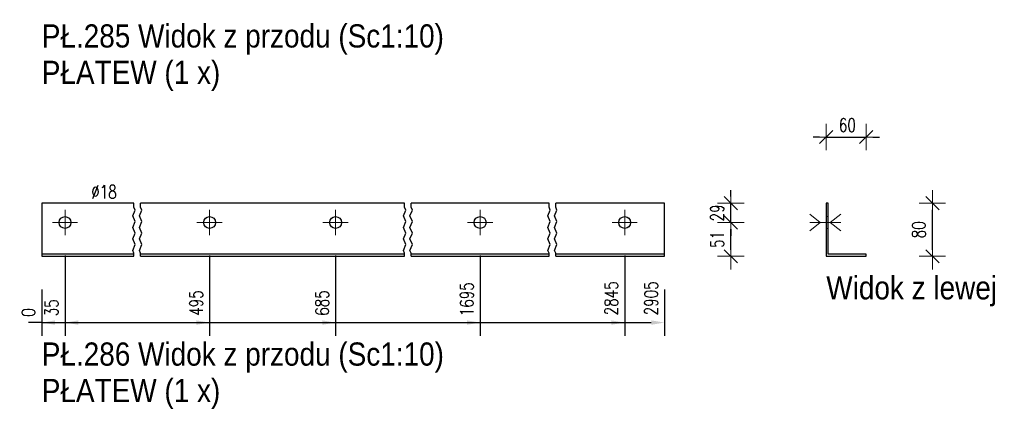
# Model space of a CAD drawing. Header units: millimetres. Extents: x -134 to 978, y 9358 to 10027.
# Tile 38 of 44: x 451 to 599, y 9795 to 9853. Entities that reach past the tile are written whole.
import ezdxf

# ---------------------------------------------------------------- set-up
doc = ezdxf.new("R2010")
doc.units = ezdxf.units.MM
doc.header["$LTSCALE"] = 10
doc.linetypes.add('HIDDEN', pattern=[0.375, 0.25, -0.125])
doc.linetypes.add('MITTE', pattern=[2, 1.25, -0.25, 0.25, -0.25])
doc.layers.get('Defpoints').update_dxf_attribs({"color": 1})
for name, color, linetype, lineweight in [('PS_Bolt', 4, 'Continuous', 13), ('PS_DIM', 4, 'Continuous', 13), ('PS_Hidden', 2, 'HIDDEN', 9), ('PS_Mid', 5, 'MITTE', 15), ('PS_Shape', 161, 'Continuous', 30), ('PS_SOLID', 7, 'Continuous', 30), ('PS_TEXT', 3, 'Continuous', 18)]:
    doc.layers.add(name, color=color, linetype=linetype, lineweight=lineweight)
doc.styles.add('gil', font='txt', dxfattribs={"width": 0.9})
doc.styles.add('simplex', font='simplex.shx', dxfattribs={"width": 0.75})
doc.dimstyles.new('1_10_GŁ_DS1-LS10', dxfattribs={"dimtxt": 2, "dimasz": 2, "dimexe": 2, "dimexo": 5, "dimgap": 1, "dimtad": 1, "dimjust": 4, "dimdec": 0, "dimlfac": 10, "dimtxsty": 'simplex', "dimblk1": 'NONE', "dimsah": 1, "dimcen": 2, "dimclrd": 256, "dimclre": 256, "dimclrt": 3, "dimadec": 1, "dimazin": 0, "dimtfac": 1, "dimtdec": 0, "dimtmove": 2, "dimatfit": 3, "dimfxl": 1, "dimarcsym": 0})
doc.dimstyles.new('1_10_PRZ_DS1-LS10', dxfattribs={"dimtxt": 2, "dimasz": 1, "dimexe": 2, "dimexo": 5, "dimgap": 1, "dimtad": 1, "dimdec": 0, "dimlfac": 10, "dimtxsty": 'simplex', "dimblk": 'dimznak', "dimcen": 2, "dimse1": 1, "dimse2": 1, "dimclrt": 3, "dimadec": 1, "dimazin": 0, "dimtfac": 1, "dimtdec": 0, "dimtix": 1, "dimtmove": 2, "dimatfit": 3, "dimldrblk": 'dim-grot', "dimfxl": 1, "dimarcsym": 0})

# ---------------------------------------------------------------- blocks, each defined once
blk = doc.blocks.new('*D311')
at = {"layer": 'Defpoints', "color": 0, "transparency": 16777216}
for p in [(454.3, 9817.44), (454.3, 9817.44), (454.3, 9807.44)]:
    blk.add_point(p, dxfattribs=at)
at = {"layer": 'PS_DIM', "lineweight": -2, "transparency": 16777216}
for p, q in [((454.3, 9812.44), (454.3, 9805.44)), ((454.3, 9812.44), (454.3, 9805.44)), ((454.3, 9807.44), (452.3, 9807.44)), ((454.3, 9807.44), (454.3, 9807.44)), ((456.3, 9807.44), (458.3, 9807.44))]:
    blk.add_line(p, q, dxfattribs=at)
at = {"layer": 'PS_DIM', "transparency": 16777216}
blk.add_solid([(456.3, 9807.77), (456.3, 9807.11), (454.3, 9807.44)], dxfattribs=at)
at = {"layer": 'PS_DIM', "color": 3, "transparency": 16777216, "insert": (452.28, 9808.96), "char_height": 2, "attachment_point": 5, "rotation": 90, "style": 'simplex'}
blk.add_mtext('0', dxfattribs=at)
blk = doc.blocks.new('_None')
blk = doc.blocks.new('*D312')
at = {"layer": 'Defpoints', "color": 0, "transparency": 16777216}
for p in [(457.8, 9822.54), (454.3, 9817.44), (457.8, 9807.44)]:
    blk.add_point(p, dxfattribs=at)
at = {"layer": 'PS_DIM', "lineweight": -2, "transparency": 16777216}
for p, q in [((457.8, 9817.54), (457.8, 9805.44)), ((454.3, 9812.44), (454.3, 9805.44)), ((454.3, 9807.44), (452.3, 9807.44)), ((454.3, 9807.44), (457.8, 9807.44)), ((459.8, 9807.44), (461.8, 9807.44))]:
    blk.add_line(p, q, dxfattribs=at)
at = {"layer": 'PS_DIM', "transparency": 16777216}
blk.add_solid([(459.8, 9807.77), (459.8, 9807.11), (457.8, 9807.44)], dxfattribs=at)
at = {"layer": 'PS_DIM', "color": 3, "transparency": 16777216, "insert": (455.78, 9809.67), "char_height": 2, "attachment_point": 5, "rotation": 90, "style": 'simplex'}
blk.add_mtext('35', dxfattribs=at)
blk = doc.blocks.new('*D313')
at = {"layer": 'Defpoints', "color": 0, "transparency": 16777216}
for p in [(479.6, 9822.54), (454.3, 9817.44), (479.6, 9807.44)]:
    blk.add_point(p, dxfattribs=at)
at = {"layer": 'PS_DIM', "lineweight": -2, "transparency": 16777216}
for p, q in [((479.6, 9817.54), (479.6, 9805.44)), ((454.3, 9812.44), (454.3, 9805.44)), ((454.3, 9807.44), (477.6, 9807.44))]:
    blk.add_line(p, q, dxfattribs=at)
at = {"layer": 'PS_DIM', "transparency": 16777216}
blk.add_solid([(477.6, 9807.77), (477.6, 9807.11), (479.6, 9807.44)], dxfattribs=at)
at = {"layer": 'PS_DIM', "color": 3, "transparency": 16777216, "insert": (477.58, 9810.39), "char_height": 2, "attachment_point": 5, "rotation": 90, "style": 'simplex'}
blk.add_mtext('495', dxfattribs=at)
blk = doc.blocks.new('*D314')
at = {"layer": 'Defpoints', "color": 0, "transparency": 16777216}
for p in [(498.6, 9822.54), (454.3, 9817.44), (498.6, 9807.44)]:
    blk.add_point(p, dxfattribs=at)
at = {"layer": 'PS_DIM', "lineweight": -2, "transparency": 16777216}
for p, q in [((498.6, 9817.54), (498.6, 9805.44)), ((454.3, 9812.44), (454.3, 9805.44)), ((454.3, 9807.44), (496.6, 9807.44))]:
    blk.add_line(p, q, dxfattribs=at)
at = {"layer": 'PS_DIM', "transparency": 16777216}
blk.add_solid([(496.6, 9807.77), (496.6, 9807.11), (498.6, 9807.44)], dxfattribs=at)
at = {"layer": 'PS_DIM', "color": 3, "transparency": 16777216, "insert": (496.58, 9810.39), "char_height": 2, "attachment_point": 5, "rotation": 90, "style": 'simplex'}
blk.add_mtext('685', dxfattribs=at)
blk = doc.blocks.new('*D315')
at = {"layer": 'Defpoints', "color": 0, "transparency": 16777216}
for p in [(520.4, 9822.54), (454.3, 9817.44), (520.4, 9807.44)]:
    blk.add_point(p, dxfattribs=at)
at = {"layer": 'PS_DIM', "lineweight": -2, "transparency": 16777216}
for p, q in [((520.4, 9817.54), (520.4, 9805.44)), ((454.3, 9812.44), (454.3, 9805.44)), ((454.3, 9807.44), (518.4, 9807.44))]:
    blk.add_line(p, q, dxfattribs=at)
at = {"layer": 'PS_DIM', "transparency": 16777216}
blk.add_solid([(518.4, 9807.77), (518.4, 9807.11), (520.4, 9807.44)], dxfattribs=at)
at = {"layer": 'PS_DIM', "color": 3, "transparency": 16777216, "insert": (518.38, 9810.96), "char_height": 2, "attachment_point": 5, "rotation": 90, "style": 'simplex'}
blk.add_mtext('1695', dxfattribs=at)
blk = doc.blocks.new('*D316')
at = {"layer": 'Defpoints', "color": 0, "transparency": 16777216}
for p in [(542.2, 9822.54), (454.3, 9817.44), (542.2, 9807.44)]:
    blk.add_point(p, dxfattribs=at)
at = {"layer": 'PS_DIM', "lineweight": -2, "transparency": 16777216}
for p, q in [((542.2, 9817.54), (542.2, 9805.44)), ((454.3, 9812.44), (454.3, 9805.44)), ((454.3, 9807.44), (540.2, 9807.44))]:
    blk.add_line(p, q, dxfattribs=at)
at = {"layer": 'PS_DIM', "transparency": 16777216}
blk.add_solid([(540.2, 9807.77), (540.2, 9807.11), (542.2, 9807.44)], dxfattribs=at)
at = {"layer": 'PS_DIM', "color": 3, "transparency": 16777216, "insert": (540.18, 9811.1), "char_height": 2, "attachment_point": 5, "rotation": 90, "style": 'simplex'}
blk.add_mtext('2845', dxfattribs=at)
blk = doc.blocks.new('*D317')
at = {"layer": 'Defpoints', "color": 0, "transparency": 16777216}
for p in [(454.3, 9817.44), (548.2, 9817.44), (548.2, 9807.44)]:
    blk.add_point(p, dxfattribs=at)
at = {"layer": 'PS_DIM', "lineweight": -2, "transparency": 16777216}
for p, q in [((454.3, 9812.44), (454.3, 9805.44)), ((548.2, 9812.44), (548.2, 9805.44)), ((454.3, 9807.44), (546.2, 9807.44))]:
    blk.add_line(p, q, dxfattribs=at)
at = {"layer": 'PS_DIM', "transparency": 16777216}
blk.add_solid([(546.2, 9807.77), (546.2, 9807.11), (548.2, 9807.44)], dxfattribs=at)
at = {"layer": 'PS_DIM', "color": 3, "transparency": 16777216, "insert": (546.18, 9811.1), "char_height": 2, "attachment_point": 5, "rotation": 90, "style": 'simplex'}
blk.add_mtext('2905', dxfattribs=at)
blk = doc.blocks.new('dimznak')
at = {"color": 0}
for points in [[(0, 2), (0, -2)], [(-2, 0), (2, 0)]]:
    blk.add_lwpolyline(points, dxfattribs=at)
at = {"color": 2}
blk.add_lwpolyline([(1, 1), (-1, -1)], dxfattribs=at)
blk = doc.blocks.new('*D318')
at = {"layer": 'Defpoints', "color": 0, "transparency": 16777216}
for p in [(542.2, 9822.54), (558.2, 9822.54), (542.2, 9817.44)]:
    blk.add_point(p, dxfattribs=at)
at = {"layer": 'PS_DIM', "color": 0, "lineweight": -2, "transparency": 16777216}
blk.add_line((558.2, 9818.44), (558.2, 9821.54), dxfattribs=at)
for p, rotation in [((558.2, 9822.54), 90), ((558.2, 9817.44), 270)]:
    blk.add_blockref('dimznak', p, dxfattribs=dict(at, rotation=rotation))
at = {"layer": 'PS_DIM', "color": 3, "transparency": 16777216, "insert": (556.16, 9819.99), "char_height": 2, "attachment_point": 5, "rotation": 90, "style": 'simplex'}
blk.add_mtext('51', dxfattribs=at)
blk = doc.blocks.new('dim-grot')
blk.add_hatch(color=256).paths.add_polyline_path([(0, 0), (-2, 0.5), (-2, -0.5)])
blk.add_lwpolyline([(0, 0), (-2, 0.5), (-2, -0.5), (0, 0)])
blk = doc.blocks.new('*D319')
at = {"layer": 'Defpoints', "color": 0, "transparency": 16777216}
for p in [(542.2, 9825.44), (558.2, 9825.44), (542.2, 9822.54)]:
    blk.add_point(p, dxfattribs=at)
at = {"layer": 'PS_DIM', "color": 0, "lineweight": -2, "transparency": 16777216}
for p, q in [((558.2, 9826.44), (558.2, 9827.44)), ((558.2, 9822.54), (558.2, 9825.44)), ((558.2, 9821.54), (558.2, 9820.54))]:
    blk.add_line(p, q, dxfattribs=at)
for p, rotation in [((558.2, 9825.44), 270), ((558.2, 9822.54), 90)]:
    blk.add_blockref('dimznak', p, dxfattribs=dict(at, rotation=rotation))
at = {"layer": 'PS_DIM', "color": 3, "transparency": 16777216, "insert": (556.16, 9823.99), "char_height": 2, "attachment_point": 5, "rotation": 90, "style": 'simplex'}
blk.add_mtext('29', dxfattribs=at)
blk = doc.blocks.new('*D320')
at = {"layer": 'Defpoints', "color": 0, "transparency": 16777216}
for p in [(578.6, 9835.44), (572.6, 9825.44), (578.6, 9817.74)]:
    blk.add_point(p, dxfattribs=at)
at = {"layer": 'PS_DIM', "color": 0, "lineweight": -2, "transparency": 16777216}
for p, q in [((571.6, 9835.44), (570.6, 9835.44)), ((572.6, 9835.44), (578.6, 9835.44)), ((579.6, 9835.44), (580.6, 9835.44))]:
    blk.add_line(p, q, dxfattribs=at)
blk.add_blockref('dimznak', (572.6, 9835.44), dxfattribs=at)
at = {"layer": 'PS_DIM', "color": 0, "lineweight": -2, "transparency": 16777216, "rotation": 180}
blk.add_blockref('dimznak', (578.6, 9835.44), dxfattribs=at)
at = {"layer": 'PS_DIM', "color": 3, "transparency": 16777216, "insert": (575.78, 9837.24), "char_height": 2, "attachment_point": 5, "style": 'simplex'}
blk.add_mtext('60', dxfattribs=at)
blk = doc.blocks.new('*D321')
at = {"layer": 'Defpoints', "color": 0, "transparency": 16777216}
for p in [(578.6, 9825.44), (588.6, 9825.44), (578.6, 9817.44)]:
    blk.add_point(p, dxfattribs=at)
at = {"layer": 'PS_DIM', "color": 0, "lineweight": -2, "transparency": 16777216}
blk.add_line((588.6, 9818.44), (588.6, 9824.44), dxfattribs=at)
for p, rotation in [((588.6, 9825.44), 90), ((588.6, 9817.44), 270)]:
    blk.add_blockref('dimznak', p, dxfattribs=dict(at, rotation=rotation))
at = {"layer": 'PS_DIM', "color": 3, "transparency": 16777216, "insert": (586.56, 9821.44), "char_height": 2, "attachment_point": 5, "rotation": 90, "style": 'simplex'}
blk.add_mtext('80', dxfattribs=at)
blk = doc.blocks.new('*X791')
at = {"color": 3, "style": 'gil', "width": 0.9}
for s, p in [('PŁ.285 Widok z przodu (Sc1:10)', (454.3, 9848.94)), ('PŁATEW (1 x)', (454.3, 9843.44))]:
    blk.add_text(s, height=3.5, dxfattribs=at).set_placement(p)
blk = doc.blocks.new('*X796')
at = {"color": 3, "linetype": 'Continuous'}
blk.add_line((520.4, 9822.54), (520.4, 9822.54), dxfattribs=at)
blk.add_line((520.4, 9822.54), (520.4, 9822.54), dxfattribs=at)
blk.add_line((520.4, 9822.54), (520.4, 9822.54), dxfattribs=at)
blk.add_line((520.4, 9822.54), (520.4, 9822.54), dxfattribs=at)
blk.add_line((520.4, 9822.54), (520.4, 9822.54), dxfattribs=at)
blk = doc.blocks.new('*X797')
at = {"color": 3, "linetype": 'Continuous'}
blk.add_line((542.2, 9822.54), (542.2, 9822.54), dxfattribs=at)
blk.add_line((542.2, 9822.54), (542.2, 9822.54), dxfattribs=at)
blk.add_line((542.2, 9822.54), (542.2, 9822.54), dxfattribs=at)
blk.add_line((542.2, 9822.54), (542.2, 9822.54), dxfattribs=at)
blk.add_line((542.2, 9822.54), (542.2, 9822.54), dxfattribs=at)
blk = doc.blocks.new('*X798')
at = {"color": 1}
for p, q in [((468.2, 9824.85), (468.2, 9825.44)), ((468.38, 9824.41), (468.2, 9824.85)), ((469.2, 9824.85), (469.2, 9825.44)), ((469.38, 9824.41), (469.2, 9824.85)), ((509, 9824.85), (509, 9825.44)), ((509.18, 9824.41), (509, 9824.85)), ((510, 9824.85), (510, 9825.44)), ((510.18, 9824.41), (510, 9824.85)), ((530.8, 9824.85), (530.8, 9825.44)), ((530.98, 9824.41), (530.8, 9824.85)), ((531.8, 9824.85), (531.8, 9825.44)), ((531.98, 9824.41), (531.8, 9824.85)), ((468.02, 9823.54), (468.38, 9824.41)), ((468.38, 9822.68), (468.02, 9823.54)), ((469.02, 9823.54), (469.38, 9824.41)), ((469.38, 9822.68), (469.02, 9823.54)), ((508.82, 9823.54), (509.18, 9824.41)), ((509.18, 9822.68), (508.82, 9823.54)), ((509.82, 9823.54), (510.18, 9824.41)), ((510.18, 9822.68), (509.82, 9823.54)), ((530.62, 9823.54), (530.98, 9824.41)), ((530.98, 9822.68), (530.62, 9823.54)), ((531.62, 9823.54), (531.98, 9824.41)), ((531.98, 9822.68), (531.62, 9823.54)), ((468.02, 9821.81), (468.38, 9822.68)), ((469.02, 9821.81), (469.38, 9822.68)), ((508.82, 9821.81), (509.18, 9822.68)), ((509.82, 9821.81), (510.18, 9822.68)), ((530.62, 9821.81), (530.98, 9822.68)), ((531.62, 9821.81), (531.98, 9822.68)), ((468.38, 9820.94), (468.02, 9821.81)), ((468.02, 9820.08), (468.38, 9820.94)), ((469.38, 9820.94), (469.02, 9821.81)), ((469.02, 9820.08), (469.38, 9820.94)), ((509.18, 9820.94), (508.82, 9821.81)), ((508.82, 9820.08), (509.18, 9820.94)), ((510.18, 9820.94), (509.82, 9821.81)), ((509.82, 9820.08), (510.18, 9820.94)), ((530.98, 9820.94), (530.62, 9821.81)), ((530.62, 9820.08), (530.98, 9820.94)), ((531.98, 9820.94), (531.62, 9821.81)), ((531.62, 9820.08), (531.98, 9820.94)), ((468.38, 9819.21), (468.02, 9820.08)), ((468.02, 9818.34), (468.38, 9819.21)), ((469.38, 9819.21), (469.02, 9820.08)), ((469.02, 9818.34), (469.38, 9819.21)), ((509.18, 9819.21), (508.82, 9820.08)), ((508.82, 9818.34), (509.18, 9819.21)), ((510.18, 9819.21), (509.82, 9820.08)), ((509.82, 9818.34), (510.18, 9819.21)), ((530.98, 9819.21), (530.62, 9820.08)), ((530.62, 9818.34), (530.98, 9819.21)), ((531.98, 9819.21), (531.62, 9820.08)), ((531.62, 9818.34), (531.98, 9819.21)), ((468.2, 9817.91), (468.02, 9818.34)), ((468.2, 9817.44), (468.2, 9817.91)), ((469.2, 9817.91), (469.02, 9818.34)), ((469.2, 9817.44), (469.2, 9817.91)), ((509, 9817.91), (508.82, 9818.34)), ((509, 9817.44), (509, 9817.91)), ((510, 9817.91), (509.82, 9818.34)), ((510, 9817.44), (510, 9817.91)), ((530.8, 9817.91), (530.62, 9818.34)), ((530.8, 9817.44), (530.8, 9817.91)), ((531.8, 9817.91), (531.62, 9818.34)), ((531.8, 9817.44), (531.8, 9817.91))]:
    blk.add_line(p, q, dxfattribs=at)
at = {"layer": 'PS_Mid', "color": 5, "linetype": 'MITTE'}
for p, q in [((457.8, 9824.44), (457.8, 9820.64)), ((479.6, 9824.44), (479.6, 9820.64)), ((498.6, 9824.44), (498.6, 9820.64)), ((520.4, 9824.44), (520.4, 9820.64)), ((542.2, 9824.44), (542.2, 9820.64)), ((459.7, 9822.54), (455.9, 9822.54)), ((481.5, 9822.54), (477.7, 9822.54)), ((500.5, 9822.54), (496.7, 9822.54)), ((522.3, 9822.54), (518.5, 9822.54)), ((544.1, 9822.54), (540.3, 9822.54))]:
    blk.add_line(p, q, dxfattribs=at)
at = {"layer": 'PS_SOLID', "color": 7, "linetype": 'Continuous'}
for p, q in [((457.8, 9825.44), (454.3, 9825.44)), ((454.3, 9825.44), (454.3, 9817.74)), ((468.2, 9825.44), (457.8, 9825.44)), ((479.6, 9825.44), (469.2, 9825.44)), ((498.6, 9825.44), (479.6, 9825.44)), ((509, 9825.44), (498.6, 9825.44)), ((520.4, 9825.44), (510, 9825.44)), ((530.8, 9825.44), (520.4, 9825.44)), ((542.2, 9825.44), (531.8, 9825.44)), ((548.2, 9825.44), (542.2, 9825.44)), ((548.2, 9817.74), (548.2, 9825.44)), ((468.2, 9817.74), (454.3, 9817.74)), ((454.3, 9817.74), (454.3, 9817.44)), ((454.3, 9817.44), (468.2, 9817.44)), ((509, 9817.74), (469.2, 9817.74)), ((469.2, 9817.44), (509, 9817.44)), ((530.8, 9817.74), (510, 9817.74)), ((510, 9817.44), (530.8, 9817.44)), ((548.2, 9817.74), (531.8, 9817.74)), ((531.8, 9817.44), (548.2, 9817.44)), ((548.2, 9817.44), (548.2, 9817.74))]:
    blk.add_line(p, q, dxfattribs=at)
at = {"layer": 'PS_SOLID', "color": 7}
for centre in [(457.8, 9822.54), (479.6, 9822.54), (498.6, 9822.54), (520.4, 9822.54), (542.2, 9822.54)]:
    blk.add_circle(centre, 0.9, dxfattribs=at)
blk = doc.blocks.new('*X799')
at = {"color": 3, "style": 'gil', "width": 0.9}
for s, p in [('PŁ.286 Widok z przodu (Sc1:10)', (454.3, 9800.94)), ('PŁATEW (1 x)', (454.3, 9795.44))]:
    blk.add_text(s, height=3.5, dxfattribs=at).set_placement(p)
blk = doc.blocks.new('*X800')
at = {"color": 3, "linetype": 'Continuous'}
for p, q in [((570.1, 9823.82), (571.7, 9822.54)), ((574.8, 9823.82), (573.2, 9822.54)), ((571.7, 9822.54), (570.1, 9821.26)), ((574.8, 9822.54), (570.1, 9822.54)), ((573.2, 9822.54), (574.8, 9821.26))]:
    blk.add_line(p, q, dxfattribs=at)
blk = doc.blocks.new('*X801')
at = {"color": 3, "linetype": 'Continuous'}
for p, q in [((570.1, 9823.82), (571.7, 9822.54)), ((574.8, 9823.82), (573.2, 9822.54)), ((571.7, 9822.54), (570.1, 9821.26)), ((574.8, 9822.54), (570.1, 9822.54)), ((573.2, 9822.54), (574.8, 9821.26))]:
    blk.add_line(p, q, dxfattribs=at)
blk = doc.blocks.new('*X802')
at = {"layer": 'PS_Hidden', "color": 2, "linetype": 'HIDDEN'}
for p, q in [((572.9, 9823.44), (572.6, 9823.44)), ((572.6, 9821.64), (572.9, 9821.64))]:
    blk.add_line(p, q, dxfattribs=at)
at = {"layer": 'PS_SOLID', "color": 7, "linetype": 'Continuous'}
for p, q in [((572.9, 9825.44), (572.6, 9825.44)), ((572.6, 9825.44), (572.6, 9817.44)), ((572.9, 9822.54), (572.9, 9825.44)), ((572.9, 9817.74), (572.9, 9822.54)), ((572.6, 9817.44), (578.6, 9817.44)), ((578.6, 9817.74), (572.9, 9817.74)), ((578.6, 9817.44), (578.6, 9817.74))]:
    blk.add_line(p, q, dxfattribs=at)
blk = doc.blocks.new('*X803')
at = {"color": 3, "style": 'gil', "width": 0.9}
blk.add_text('Widok z lewej', height=3.5, dxfattribs=at).set_placement((572.6, 9810.94))

msp = doc.modelspace()

# ---------------------------------------------------------------- block references
at = {"layer": 'PS_Bolt', "color": 3}
for name in ['*X800', '*X801', '*X796', '*X797']:
    msp.add_blockref(name, (0, 0), dxfattribs=at)
at = {"layer": 'PS_Shape', "color": 1}
for name in ['*X798', '*X802']:
    msp.add_blockref(name, (0, 0), dxfattribs=at)
at = {"layer": 'PS_TEXT'}
for name in ['*X791', '*X803', '*X799']:
    msp.add_blockref(name, (0, 0), dxfattribs=at)

# ---------------------------------------------------------------- texts
at = {"layer": 'PS_DIM', "insert": (461.75, 9826.18), "char_height": 2, "attachment_point": 7, "style": 'simplex'}
msp.add_mtext('\\A1;%%c18', dxfattribs=at)

# ---------------------------------------------------------------- dimensions: what is measured, and where the dimension line sits
at = {"layer": 'PS_DIM'}
dim = msp.add_linear_dim(base=(578.6, 9835.44), p1=(572.6, 9825.44), p2=(578.6, 9817.74), dimstyle='1_10_PRZ_DS1-LS10', dxfattribs=at)
dim.commit()
dim.dimension.update_dxf_attribs({"geometry": '*D320', "text_midpoint": (575.78, 9837.24), "dimtype": 128})
for base, p1, p2, picture, middle in [((558.2, 9825.44), (542.2, 9822.54), (542.2, 9825.44), '*D319', (556.16, 9823.99)), ((588.6, 9825.44), (578.6, 9817.44), (578.6, 9825.44), '*D321', (586.56, 9821.44)), ((558.2, 9822.54), (542.2, 9817.44), (542.2, 9822.54), '*D318', (556.16, 9819.99))]:
    dim = msp.add_linear_dim(base=base, p1=p1, p2=p2, angle=90, dimstyle='1_10_PRZ_DS1-LS10', dxfattribs=at)
    dim.commit()
    dim.dimension.update_dxf_attribs({"geometry": picture, "text_midpoint": middle, "dimtype": 128})
for base, p1, p2, picture, middle in [((457.8, 9807.44), (454.3, 9817.44), (457.8, 9822.54), '*D312', (455.78, 9809.67)), ((454.2993, 9807.4396), (454.2992, 9817.4396), (454.2993, 9817.4396), '*D311', (452.2793, 9808.9596))]:
    dim = msp.add_linear_dim(base=base, p1=p1, p2=p2, dimstyle='1_10_GŁ_DS1-LS10', dxfattribs=at)
    dim.commit()
    dim.dimension.update_dxf_attribs({"geometry": picture, "text_midpoint": middle, "dimtype": 128, "text_rotation": 90})
for base, p2, text, picture, middle in [((479.6, 9807.44), (479.6, 9822.54), '495', '*D313', (477.58, 9810.39)), ((498.6, 9807.44), (498.6, 9822.54), '685', '*D314', (496.58, 9810.39)), ((520.4, 9807.44), (520.4, 9822.54), '1695', '*D315', (518.38, 9810.96)), ((542.2, 9807.44), (542.2, 9822.54), '2845', '*D316', (540.18, 9811.1)), ((548.2, 9807.44), (548.2, 9817.44), '2905', '*D317', (546.18, 9811.1))]:
    dim = msp.add_linear_dim(base=base, p1=(454.3, 9817.44), p2=p2, text=text, dimstyle='1_10_GŁ_DS1-LS10', dxfattribs=at)
    dim.commit()
    dim.dimension.update_dxf_attribs({"geometry": picture, "text_midpoint": middle, "dimtype": 128, "text_rotation": 90})

doc.saveas('drawing.dxf')
